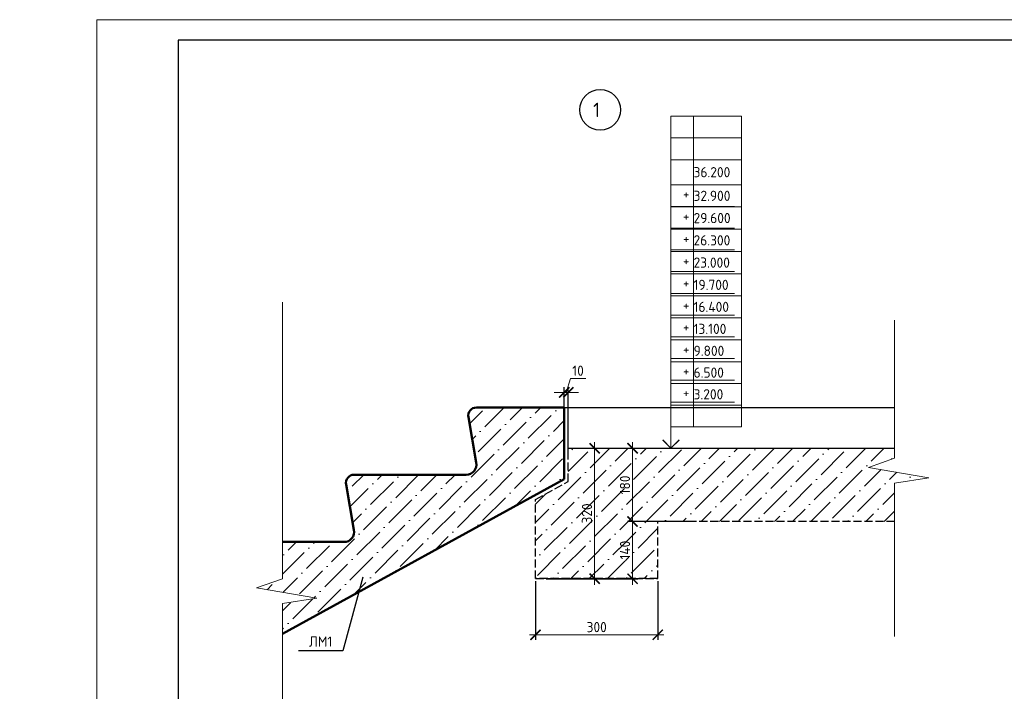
# Model space of a CAD drawing. Header units: millimetres. Extents: x 259029 to 2494469, y -731578 to -57567.
# Tile 148 of 252: x 406413 to 430579, y -496218 to -479740. Entities that reach past the tile are written whole.
import ezdxf
from ezdxf import colors
from ezdxf.entities.mleader import LeaderData, LeaderLine
from ezdxf.enums import TextEntityAlignment as Align
from ezdxf.math import Vec2, Vec3

# ---------------------------------------------------------------- set-up
doc = ezdxf.new("R2010")
doc.units = ezdxf.units.MM
doc.linetypes.add('______2', pattern=[270, 200, -70])
doc.layers.get('Defpoints').update_dxf_attribs({"color": 140})
for name, color, linetype, lineweight in [('RAZMER', 100, 'Continuous', 15), ('Standard', 7, 'Continuous', 25), ('АС-Таблицы', 7, 'Continuous', 20), ('Общий01', 7, 'Continuous', 13), ('отметки', 243, 'Continuous', 18), ('ПЛИТА', 152, 'Continuous', 35), ('РАЗРЕЗЫ', 10, 'Continuous', 60), ('Символы 0.20', 1, 'Continuous', 20), ('Тонкая', 81, 'Continuous', 20), ('ТОНКИЕ', 7, 'Continuous', 9), ('штриховка', 7, 'Continuous', 18)]:
    doc.layers.add(name, color=color, linetype=linetype, lineweight=lineweight)
doc.layers.add('ТЕКСТ 02', color=7, linetype='Continuous')
doc.layers.add('ТОЛСТЫЕ_ОСНОВНЫЕ', color=6, linetype='Continuous')
doc.styles.add('ГОСТ', font='GOST_Common.ttf')
doc.dimstyles.new('М10', dxfattribs={"dimscale": 0, "dimtxt": 2.5, "dimasz": 2.5, "dimexe": 1.25, "dimexo": 0.625, "dimtad": 1, "dimdec": 0, "dimlfac": 0.1, "dimtxsty": 'ГОСТ', "dimblk": 'ARCHTICK', "dimcen": 2.5, "dimdle": 1.5, "dimclrd": 256, "dimclre": 256, "dimclrt": 256, "dimadec": 0, "dimazin": 0, "dimtfac": 1, "dimtdec": 0, "dimtmove": 1, "dimatfit": 3, "dimfxl": 2, "dimtfill": 1, "dimlwd": -1, "dimarcsym": 0})

# ---------------------------------------------------------------- blocks, each defined once
blk = doc.blocks.new('*U7')
at = {"layer": 'ТОЛСТЫЕ_ОСНОВНЫЕ', "color": 6}
blk.add_lwpolyline([(20, 5), (589, 5), (589, 415), (20, 415)], close=True, dxfattribs=at)
at = {"layer": 'ТОНКИЕ'}
blk.add_lwpolyline([(0, 0), (594, 0), (594, 420), (0, 420)], close=True, dxfattribs=at)
blk = doc.blocks.new('_None')
blk = doc.blocks.new('*T1179')
at = {"layer": 'Defpoints', "color": 8, "linetype": 'ByBlock', "lineweight": 0, "transparency": 16777216}
for p, q in [((0, 0), (1734, 0)), ((0, 0), (0, -7624)), ((561, 0), (561, -7624)), ((1734, 0), (1734, -7624)), ((0, -533), (1734, -533)), ((0, -1067), (1734, -1067)), ((0, -1681), (1734, -1681)), ((0, -2227), (1734, -2227)), ((0, -2773), (1734, -2773)), ((0, -3319), (1734, -3319)), ((0, -3865), (1734, -3865)), ((0, -4411), (1734, -4411)), ((0, -4945), (1734, -4945)), ((0, -5491), (1734, -5491)), ((0, -6024), (1734, -6024)), ((0, -6557), (1734, -6557)), ((0, -7091), (1734, -7091)), ((0, -7624), (1734, -7624))]:
    blk.add_line(p, q, dxfattribs=at)
at = {"layer": 'АС-Таблицы', "color": 0, "transparency": 16777216, "char_height": 250, "style": 'ГОСТ'}
for s, insert, width, attachment_point in [('36.200', (561, -1374), 1173.09, 4), ('+', (461, -1781), 361.22, 3), ('32.900', (561, -1954), 1173.09, 4), ('+', (461, -2327), 361.22, 3), ('29.600', (561, -2500), 1173.09, 4), ('26.300', (561, -3046), 1173.09, 4), ('+', (461, -2873), 361.22, 3), ('+', (461, -3419), 361.22, 3), ('23.000', (561, -3592), 1173.09, 4), ('+', (461, -3965), 361.22, 3), ('19.700', (561, -4138), 1173.09, 4), ('+', (461, -4511), 361.22, 3), ('16.400', (561, -4678), 1173.09, 4), ('13.100', (561, -5218), 1173.09, 4), ('+', (461, -5045), 361.22, 3), ('+', (461, -5591), 361.22, 3), ('9.800', (561, -5757), 1173.09, 4), ('+', (461, -6124), 361.22, 3), ('6.500', (561, -6291), 1173.09, 4), ('+', (461, -6657), 361.22, 3), ('3.200', (561, -6824), 1173.09, 4)]:
    blk.add_mtext(s, dxfattribs=dict(at, insert=insert, width=width, attachment_point=attachment_point))
blk = doc.blocks.new('_ArchTick')
at = {"color": 0, "linetype": 'ByBlock', "const_width": 0.15}
blk.add_lwpolyline([(-0.5, -0.5), (0.5, 0.5)], dxfattribs=at)
blk = doc.blocks.new('*D1188')
at = {"layer": 'Defpoints', "color": 0, "lineweight": -2, "ltscale": 100, "transparency": 16777216}
for p in [(419075, -493455), (422075, -493455), (419075, -494831)]:
    blk.add_point(p, dxfattribs=at)
at = {"layer": 'RAZMER', "lineweight": -2, "ltscale": 100, "transparency": 16777216}
for p, q in [((419075, -493518), (419075, -494956)), ((422075, -493518), (422075, -494956))]:
    blk.add_line(p, q, dxfattribs=at)
at = {"layer": 'RAZMER', "ltscale": 100, "transparency": 16777216}
blk.add_line((422225, -494831), (418925, -494831), dxfattribs=at)
at = {"layer": 'RAZMER', "ltscale": 100, "transparency": 16777216, "xscale": 250, "yscale": 250, "zscale": 250, "rotation": 180}
blk.add_blockref('_ArchTick', (419075, -494831), dxfattribs=at)
at = {"layer": 'RAZMER', "ltscale": 100, "transparency": 16777216, "xscale": 250, "yscale": 250, "zscale": 250}
blk.add_blockref('_ArchTick', (422075, -494831), dxfattribs=at)
at = {"layer": 'RAZMER', "ltscale": 100, "transparency": 16777216, "insert": (420575, -494643), "char_height": 250, "attachment_point": 5, "style": 'ГОСТ', "bg_fill": 3, "box_fill_scale": 1.1, "bg_fill_color": 256, "bg_fill_true_color": 13158600, "bg_fill_transparency": 0}
blk.add_mtext('300', dxfattribs=at)
blk = doc.blocks.new('*D1189')
at = {"layer": 'Defpoints', "color": 0, "lineweight": -2, "ltscale": 100, "transparency": 16777216}
for p in [(419075, -493455), (422075, -493455), (422075, -494831)]:
    blk.add_point(p, dxfattribs=at)
at = {"layer": 'RAZMER', "lineweight": -2, "ltscale": 100, "transparency": 16777216}
for p, q in [((419075, -493518), (419075, -494956)), ((422075, -493518), (422075, -494956))]:
    blk.add_line(p, q, dxfattribs=at)
at = {"layer": 'RAZMER', "ltscale": 100, "transparency": 16777216}
blk.add_line((418925, -494831), (422225, -494831), dxfattribs=at)
at = {"layer": 'RAZMER', "ltscale": 100, "transparency": 16777216, "xscale": 250, "yscale": 250, "zscale": 250, "rotation": 180}
blk.add_blockref('_ArchTick', (419075, -494831), dxfattribs=at)
at = {"layer": 'RAZMER', "ltscale": 100, "transparency": 16777216, "xscale": 250, "yscale": 250, "zscale": 250}
blk.add_blockref('_ArchTick', (422075, -494831), dxfattribs=at)
at = {"layer": 'RAZMER', "ltscale": 100, "transparency": 16777216, "insert": (420575, -494643), "char_height": 250, "attachment_point": 5, "style": 'ГОСТ', "bg_fill": 3, "box_fill_scale": 1.1, "bg_fill_color": 256, "bg_fill_true_color": 13158600, "bg_fill_transparency": 0}
blk.add_mtext('300', dxfattribs=at)
blk = doc.blocks.new('*D1190')
at = {"layer": 'Defpoints', "color": 0, "lineweight": -2, "ltscale": 100, "transparency": 16777216}
for p in [(423027, -492053), (419269, -493455), (421456, -493455)]:
    blk.add_point(p, dxfattribs=at)
at = {"layer": 'RAZMER', "ltscale": 100, "transparency": 16777216}
blk.add_line((421456, -491903), (421456, -493605), dxfattribs=at)
at = {"layer": 'RAZMER', "lineweight": -2, "ltscale": 100, "transparency": 16777216}
for p, q in [((422965, -492053), (421331, -492053)), ((419331, -493455), (421581, -493455))]:
    blk.add_line(p, q, dxfattribs=at)
at = {"layer": 'RAZMER', "ltscale": 100, "transparency": 16777216, "xscale": 250, "yscale": 250, "zscale": 250}
for p, rotation in [((421456, -492053), 90), ((421456, -493455), 270)]:
    blk.add_blockref('_ArchTick', p, dxfattribs=dict(at, rotation=rotation))
at = {"layer": 'RAZMER', "ltscale": 100, "transparency": 16777216, "insert": (421269, -492754), "char_height": 250, "attachment_point": 5, "rotation": 90, "style": 'ГОСТ', "bg_fill": 3, "box_fill_scale": 1.1, "bg_fill_color": 256, "bg_fill_true_color": 13158600, "bg_fill_transparency": 0}
blk.add_mtext('140', dxfattribs=at)
blk = doc.blocks.new('*D1191')
at = {"layer": 'Defpoints', "color": 0, "lineweight": -2, "ltscale": 100, "transparency": 16777216}
for p in [(419878, -490255), (419878, -493455), (420524, -493455)]:
    blk.add_point(p, dxfattribs=at)
at = {"layer": 'RAZMER', "lineweight": -2, "ltscale": 100, "transparency": 16777216}
for p, q in [((419940, -490255), (420649, -490255)), ((419940, -493455), (420649, -493455))]:
    blk.add_line(p, q, dxfattribs=at)
at = {"layer": 'RAZMER', "ltscale": 100, "transparency": 16777216}
blk.add_line((420524, -490105), (420524, -493605), dxfattribs=at)
at = {"layer": 'RAZMER', "ltscale": 100, "transparency": 16777216, "xscale": 250, "yscale": 250, "zscale": 250}
for p, rotation in [((420524, -490255), 90), ((420524, -493455), 270)]:
    blk.add_blockref('_ArchTick', p, dxfattribs=dict(at, rotation=rotation))
at = {"layer": 'RAZMER', "ltscale": 100, "transparency": 16777216, "insert": (420336, -491855), "char_height": 250, "attachment_point": 5, "rotation": 90, "style": 'ГОСТ', "bg_fill": 3, "box_fill_scale": 1.1, "bg_fill_color": 256, "bg_fill_true_color": 13158600, "bg_fill_transparency": 0}
blk.add_mtext('320', dxfattribs=at)
blk = doc.blocks.new('*D1192')
at = {"layer": 'Defpoints', "color": 0, "lineweight": -2, "transparency": 16777216}
for p in [(420524, -490255), (421456, -490255), (423027, -492053)]:
    blk.add_point(p, dxfattribs=at)
at = {"layer": 'RAZMER', "lineweight": -2, "transparency": 16777216}
for p, q in [((420586, -490255), (421581, -490255)), ((422965, -492053), (421331, -492053))]:
    blk.add_line(p, q, dxfattribs=at)
at = {"layer": 'RAZMER', "transparency": 16777216}
blk.add_line((421456, -492203), (421456, -490105), dxfattribs=at)
at = {"layer": 'RAZMER', "transparency": 16777216, "xscale": 250, "yscale": 250, "zscale": 250}
for p, rotation in [((421456, -490255), 90), ((421456, -492053), 270)]:
    blk.add_blockref('_ArchTick', p, dxfattribs=dict(at, rotation=rotation))
at = {"layer": 'RAZMER', "transparency": 16777216, "insert": (421269, -491154), "char_height": 250, "attachment_point": 5, "rotation": 90, "style": 'ГОСТ', "bg_fill": 3, "box_fill_scale": 1.1, "bg_fill_color": 256, "bg_fill_true_color": 13158600, "bg_fill_transparency": 0}
blk.add_mtext('180', dxfattribs=at)
blk = doc.blocks.new('*D1193')
at = {"layer": 'Defpoints', "color": 0, "lineweight": -2, "ltscale": 100, "transparency": 16777216}
for p in [(419778, -488884), (419778, -490389), (419878, -490389)]:
    blk.add_point(p, dxfattribs=at)
at = {"layer": 'RAZMER', "ltscale": 100, "transparency": 16777216}
for p, q in [((419828, -488884), (419931, -488540)), ((419931, -488540), (420306, -488540)), ((419778, -488884), (419528, -488884)), ((419878, -488884), (419778, -488884)), ((419878, -488884), (419778, -488884)), ((419878, -488884), (420128, -488884))]:
    blk.add_line(p, q, dxfattribs=at)
at = {"layer": 'RAZMER', "lineweight": -2, "ltscale": 100, "transparency": 16777216}
for p, q in [((419778, -490326), (419778, -488759)), ((419878, -490326), (419878, -488759))]:
    blk.add_line(p, q, dxfattribs=at)
at = {"layer": 'RAZMER', "ltscale": 100, "transparency": 16777216, "xscale": 250, "yscale": 250, "zscale": 250}
blk.add_blockref('_ArchTick', (419778, -488884), dxfattribs=at)
at = {"layer": 'RAZMER', "ltscale": 100, "transparency": 16777216, "xscale": 250, "yscale": 250, "zscale": 250, "rotation": 180}
blk.add_blockref('_ArchTick', (419878, -488884), dxfattribs=at)
at = {"layer": 'RAZMER', "ltscale": 100, "transparency": 16777216, "insert": (420118, -488353), "char_height": 250, "attachment_point": 5, "style": 'ГОСТ', "bg_fill": 3, "box_fill_scale": 1.1, "bg_fill_color": 256, "bg_fill_true_color": 13158600, "bg_fill_transparency": 0}
blk.add_mtext('10', dxfattribs=at)

msp = doc.modelspace()

# ---------------------------------------------------------------- linework, layer by layer
at = {"layer": 'RAZMER', "color": 30, "ltscale": 100}
for p, q in [((422395.6, -489652.4, 0), (422395.6, -483788.4, 0)), ((423958.1, -483788.4, 0), (422395.6, -483788.4, 0)), ((423958.1, -484321.7, 0), (422395.6, -484321.7, 0)), ((423958.1, -484855, 0), (422395.6, -484855, 0)), ((423958.1, -485388.4, 0), (422395.6, -485388.4, 0)), ((423958.1, -485921.7, 0), (422395.6, -485921.7, 0)), ((423958.1, -486455, 0), (422395.6, -486455, 0)), ((423958.1, -486988.4, 0), (422395.6, -486988.4, 0)), ((423958.1, -487521.7, 0), (422395.6, -487521.7, 0)), ((423958.1, -488055, 0), (422395.6, -488055, 0)), ((423958.1, -488588.4, 0), (422395.6, -488588.4, 0)), ((423958.1, -489121.7, 0), (422395.6, -489121.7, 0)), ((422395.6, -489805, 0), (422395.6, -489205, 0))]:
    msp.add_line(p, q, dxfattribs=at)
at = {"layer": 'RAZMER'}
msp.add_line((422395.6, -489649.7, 0), (422395.6, -490249.7, 0), dxfattribs=at)
at = {"layer": 'Standard', "color": 5, "linetype": 'Continuous', "lineweight": 50, "transparency": 33554687}
for p, q in [((417621.2, -489254.5, 0), (419777.5, -489252.8, 0)), ((419777.5, -489254.5, 0), (418016.3, -489254.5, 0)), ((419777.5, -489254.5, 0), (419777.5, -491011.7, 0)), ((417617.5, -490605.5, 0), (417425.1, -489493.7, 0)), ((412867.1, -494810.7, 0), (419777.5, -491011.7, 0)), ((414621.2, -490904.5, 0), (417372.3, -490904.5, 0)), ((414617.5, -492255.5, 0), (414425.1, -491143.7, 0)), ((412867.1, -492554.5, 0), (414372.3, -492554.5, 0))]:
    msp.add_line(p, q, dxfattribs=at)
at = {"layer": 'Standard', "color": 7, "linetype": '______2', "lineweight": 30}
for p, q in [((419877.5, -491070.9, 0), (419877.5, -490252.4, 0)), ((419075.1, -491512, 0), (419877.5, -491070.9, 0)), ((419075.1, -493452.8, 0), (419075.1, -491512, 0)), ((422075.1, -493452.8, 0), (422075.1, -492052.8, 0)), ((427884, -492052.8, 0), (422075.1, -492052.8, 0)), ((419075.1, -493452.8, 0), (419075.1, -492502.8, 0)), ((422075.1, -493452.8, 0), (419075.1, -493452.8, 0)), ((422075.1, -493452.8, 0), (419075.1, -493452.8, 0)), ((419075.1, -493452.8, 0), (422075.1, -493452.8, 0)), ((422075.1, -493452.8, 0), (419075.1, -493452.8, 0))]:
    msp.add_line(p, q, dxfattribs=at)
at = {"layer": 'Standard', "color": 5, "linetype": 'Continuous', "lineweight": 50, "transparency": 33554687}
for centre, radius, start, end in [((417621.2, -489454.5, 0), 200, 90, 191.30993), ((417372.3, -490654.5, 0), 250, 270, 11.30993), ((414621.2, -491104.5, 0), 200, 90, 191.30993), ((414372.3, -492304.5, 0), 250, 270, 11.30993)]:
    msp.add_arc(centre, radius, start, end, dxfattribs=at)
at = {"layer": 'Общий01', "color": 7, "linetype": 'Continuous', "lineweight": 25}
msp.add_line((419777.5, -489252.8, 0), (427884, -489252.8, 0), dxfattribs=at)
at = {"layer": 'отметки', "linetype": 'Continuous', "lineweight": 25, "ltscale": 100, "elevation": 0}
for points in [[(422595.6, -490049.7), (422395.6, -490249.7), (422195.6, -490049.7)], [(422595.6, -490052.4), (422395.6, -490252.4), (422195.6, -490052.4)]]:
    msp.add_lwpolyline(points, dxfattribs=at)
at = {"layer": 'ПЛИТА', "color": 0, "lineweight": 0}
msp.add_line((419777.5, -489752.8, 0), (419777.5, -489252.8, 0), dxfattribs=at)
at = {"layer": 'ПЛИТА', "color": 0, "lineweight": 30}
msp.add_line((419877.5, -490252.4, 0), (427884, -490252.4, 0), dxfattribs=at)
at = {"layer": 'РАЗРЕЗЫ', "color": 5, "lineweight": 35}
for q in [(419777.5, -489254.5, 0), (419777.5, -491011.7, 0)]:
    msp.add_line((419777.5, -491011.7, 0), q, dxfattribs=at)
at = {"layer": 'ТЕКСТ 02', "color": 5, "lineweight": 30}
msp.add_circle((420659.8, -481952.4), 500, dxfattribs=at)
at = {"layer": 'Тонкая', "color": 30, "lineweight": 25, "ltscale": 100}
for p, q in [((414837.7, -493415.8, 0), (414342.5, -495222.9, 0)), ((414342.5, -495222.9, 0), (413254.6, -495222.9, 0))]:
    msp.add_line(p, q, dxfattribs=at)
at = {"layer": 'Тонкая', "color": 30, "linetype": 'ByBlock', "ltscale": 75, "elevation": 0}
for points in [[(412867.1, -497829.9), (412867.1, -494064.9), (413708.3, -493933.5), (412228.5, -493680.9), (412867.1, -493454.9), (412867.1, -486672)], [(427884, -494874.9), (427884, -491109.9), (428725.2, -490978.5), (427245.4, -490725.9), (427884, -490499.9), (427884, -487108.4)]]:
    msp.add_lwpolyline(points, dxfattribs=at)

# ---------------------------------------------------------------- block references
at = {"xscale": 100, "yscale": 100, "zscale": 100}
msp.add_blockref('*U7', (408306.5, -521740.3), dxfattribs=at)
msp.add_blockref('*T1179', (422392.2, -482107.4))

# ---------------------------------------------------------------- texts
at = {"layer": 'ТЕКСТ 02', "color": 5, "lineweight": 30, "style": 'ГОСТ'}
msp.add_text('1', height=350, dxfattribs=at).set_placement((420572.4, -481952.4), align=Align.MIDDLE_CENTER)
at = {"layer": 'Тонкая', "color": 30, "lineweight": 25, "ltscale": 100, "style": 'ГОСТ'}
msp.add_text('ЛМ1', height=250, dxfattribs=at).set_placement((413798.5, -495122.9, 0), align=Align.CENTER)

# ---------------------------------------------------------------- leaders
at = {"layer": 'Символы 0.20'}
ml = msp.add_multileader_mtext('Standard', dxfattribs=at)
ml.set_content('7(л.6)', color=256, style='ГОСТ')
ml.set_leader_properties(color=256, linetype='ByLayer', lineweight=-1)
ml.set_arrow_properties(name='NONE')
ml.build(insert=Vec2(0, 0))
ml.multileader.update_dxf_attribs({"text_left_attachment_type": 6, "text_right_attachment_type": 6, "dogleg_length": 0.25, "arrow_head_size": 200, "scale": 100})
ctx = ml.context
ctx.base_point, ctx.scale, ctx.char_height, ctx.arrow_head_size, ctx.landing_gap_size, ctx.plane_origin = Vec3(357015.2, -489916.1), 100, 250, 200, 25, Vec3(358229.3, -492050.6)
ctx.left_attachment, ctx.right_attachment = 6, 6
notes = []
notes.append((ctx, [(0, (1, 1, 0), (356990.2, -489916.1), (1, 0), 25, [(0, [(356918.4, -490595.5)], 0, [])])]))
ctx.mtext.insert, ctx.mtext.width, ctx.mtext.flow_direction = Vec3(357040.2, -489616.1), 792.21, 5
ml = msp.add_multileader_mtext('Standard', dxfattribs=at)
ml.set_content('7(л.6)', color=256, style='ГОСТ')
ml.set_leader_properties(color=256, linetype='ByLayer', lineweight=-1)
ml.set_arrow_properties(name='NONE')
ml.build(insert=Vec2(0, 0))
ml.multileader.update_dxf_attribs({"text_left_attachment_type": 6, "text_right_attachment_type": 6, "dogleg_length": 0.25, "arrow_head_size": 200, "scale": 100})
ctx = ml.context
ctx.base_point, ctx.scale, ctx.char_height, ctx.arrow_head_size, ctx.landing_gap_size, ctx.plane_origin = Vec3(375956.2, -489916.1), 100, 250, 200, 25, Vec3(377170.4, -492050.6)
ctx.left_attachment, ctx.right_attachment = 6, 6
notes.append((ctx, [(0, (1, 1, 0), (375931.2, -489916.1), (1, 0), 25, [(0, [(375859.4, -490595.5)], 0, [])])]))
ctx.mtext.insert, ctx.mtext.width, ctx.mtext.flow_direction = Vec3(375981.2, -489616.1), 792.21, 5
ml = msp.add_multileader_mtext('Standard', dxfattribs=at)
ml.set_content('9(л.9)', color=256, style='ГОСТ')
ml.set_leader_properties(color=256, linetype='ByLayer', lineweight=-1)
ml.set_arrow_properties(name='NONE')
ml.build(insert=Vec2(0, 0))
ml.multileader.update_dxf_attribs({"text_left_attachment_type": 6, "text_right_attachment_type": 6, "dogleg_length": 0.25, "arrow_head_size": 200, "scale": 100})
ctx = ml.context
ctx.base_point, ctx.scale, ctx.char_height, ctx.arrow_head_size, ctx.landing_gap_size, ctx.plane_origin = Vec3(355481.1, -490759.8), 100, 250, 200, 25, Vec3(356695.2, -492894.3)
ctx.left_attachment, ctx.right_attachment = 6, 6
notes.append((ctx, [(0, (1, 1, 0), (355456.1, -490759.8), (1, 0), 25, [(0, [(355384.3, -491439.2)], 0, [])])]))
ctx.mtext.insert, ctx.mtext.width, ctx.mtext.flow_direction = Vec3(355506.1, -490459.8), 792.21, 5
ml = msp.add_multileader_mtext('Standard', dxfattribs=at)
ml.set_content('9(л.9)', color=256, style='ГОСТ')
ml.set_leader_properties(color=256, linetype='ByLayer', lineweight=-1)
ml.set_arrow_properties(name='NONE')
ml.build(insert=Vec2(0, 0))
ml.multileader.update_dxf_attribs({"text_left_attachment_type": 6, "text_right_attachment_type": 6, "dogleg_length": 0.25, "arrow_head_size": 200, "scale": 100})
ctx = ml.context
ctx.base_point, ctx.scale, ctx.char_height, ctx.arrow_head_size, ctx.landing_gap_size, ctx.plane_origin = Vec3(375077.2, -493344.2), 100, 250, 200, 25, Vec3(372721.7, -495065.3)
ctx.left_attachment, ctx.right_attachment = 6, 6
notes.append((ctx, [(1, (1, 1, 0), (375052.2, -493344.2), (1, 0), 25, [(0, [(374529.4, -493680)], 0, [])])]))
ctx.mtext.insert, ctx.mtext.width, ctx.mtext.flow_direction = Vec3(375102.2, -493044.2), 792.21, 5
ml = msp.add_multileader_mtext('Standard', dxfattribs=at)
ml.set_content('8(л.6)', color=256, style='ГОСТ')
ml.set_leader_properties(color=256, linetype='ByLayer', lineweight=-1)
ml.set_arrow_properties(name='NONE')
ml.build(insert=Vec2(0, 0))
ml.multileader.update_dxf_attribs({"text_left_attachment_type": 6, "text_right_attachment_type": 6, "dogleg_length": 0.25, "arrow_head_size": 200, "scale": 100})
ctx = ml.context
ctx.base_point, ctx.scale, ctx.char_height, ctx.arrow_head_size, ctx.landing_gap_size, ctx.plane_origin = Vec3(354934.2, -493970.7), 100, 250, 200, 25, Vec3(355418.5, -494272.5)
ctx.left_attachment, ctx.right_attachment = 6, 6
notes.append((ctx, [(0, (1, 1, 0), (354909.2, -493970.7), (1, 0), 25, [(0, [(354235.4, -493382.7)], 0, [])])]))
ctx.mtext.insert, ctx.mtext.width, ctx.mtext.defined_height, ctx.mtext.flow_direction = Vec3(354959.2, -493670.7), 1094.387, 742.8, 5
ml = msp.add_multileader_mtext('Standard', dxfattribs=at)
ml.set_content('по7(л.6)', color=256, style='ГОСТ')
ml.set_leader_properties(color=256, linetype='ByLayer', lineweight=-1)
ml.set_arrow_properties(name='NONE')
ml.build(insert=Vec2(0, 0))
ml.multileader.update_dxf_attribs({"text_left_attachment_type": 6, "text_right_attachment_type": 6, "dogleg_length": 0.25, "arrow_head_size": 200, "scale": 100})
ctx = ml.context
ctx.base_point, ctx.scale, ctx.char_height, ctx.arrow_head_size, ctx.landing_gap_size, ctx.plane_origin = Vec3(371479.9, -494594.7), 100, 250, 200, 25, Vec3(374210.6, -494272.5)
ctx.left_attachment, ctx.right_attachment = 6, 6
notes.append((ctx, [(1, (1, 1, 0), (372654.9, -494594.7), (-1, 0), 25, [(0, [(372844.5, -493531.7)], 0, [])])]))
ctx.mtext.insert, ctx.mtext.width, ctx.mtext.defined_height, ctx.mtext.flow_direction = Vec3(371504.9, -494294.7), 1094.387, 742.8, 5
ml = msp.add_multileader_mtext('Standard', dxfattribs=at)
ml.set_content('по 8 2(л.6)', color=256, style='ГОСТ')
ml.set_leader_properties(color=256, linetype='ByLayer', lineweight=-1)
ml.set_arrow_properties(name='NONE')
ml.build(insert=Vec2(0, 0))
ml.multileader.update_dxf_attribs({"text_left_attachment_type": 6, "text_right_attachment_type": 6, "dogleg_length": 0.25, "arrow_head_size": 200, "scale": 100})
ctx = ml.context
ctx.base_point, ctx.scale, ctx.char_height, ctx.arrow_head_size, ctx.landing_gap_size, ctx.plane_origin = Vec3(375784.2, -494143.4), 100, 250, 200, 25, Vec3(376998.4, -496277.9)
ctx.left_attachment, ctx.right_attachment = 6, 6
notes.append((ctx, [(0, (1, 1, 0), (375759.2, -494143.4), (1, 0), 25, [(0, [(375687.4, -494822.8)], 0, [])])]))
ctx.mtext.insert, ctx.mtext.width, ctx.mtext.flow_direction = Vec3(375809.2, -493843.4), 792.21, 5
ml = msp.add_multileader_mtext('Standard', dxfattribs=at)
ml.set_content('1(л.6)', color=256, style='ГОСТ')
ml.set_leader_properties(color=256, linetype='ByLayer', lineweight=-1)
ml.set_arrow_properties(name='NONE')
ml.build(insert=Vec2(0, 0))
ml.multileader.update_dxf_attribs({"text_left_attachment_type": 6, "text_right_attachment_type": 6, "dogleg_length": 0.25, "arrow_head_size": 200, "scale": 100})
ctx = ml.context
ctx.base_point, ctx.scale, ctx.char_height, ctx.arrow_head_size, ctx.landing_gap_size, ctx.plane_origin = Vec3(357194.3, -494310.4), 100, 250, 200, 25, Vec3(358408.5, -496444.9)
ctx.left_attachment, ctx.right_attachment = 6, 6
notes.append((ctx, [(0, (1, 1, 0), (357169.3, -494310.4), (1, 0), 25, [(0, [(357097.5, -494989.8)], 0, [])])]))
ctx.mtext.insert, ctx.mtext.width, ctx.mtext.flow_direction = Vec3(357219.3, -494010.4), 792.21, 5
for ctx, leaders in notes:
    for number, flags, end, landing, length, lines in leaders:
        leader = LeaderData()
        leader.index, (leader.has_last_leader_line, leader.has_dogleg_vector, leader.attachment_direction) = number, flags
        leader.last_leader_point, leader.dogleg_vector, leader.dogleg_length = Vec3(end), Vec3(landing), length
        for number, points, colour, breaks in lines:
            line = LeaderLine()
            line.index, line.vertices, line.color, line.breaks = number, Vec3.list(points), colors.encode_raw_color(colour), breaks
            leader.lines.append(line)
        ctx.leaders.append(leader)

# ---------------------------------------------------------------- next in the draw order: dimensions: what is measured, and where the dimension line sits
at = {"layer": 'RAZMER', "color": 30, "ltscale": 100}
dim = msp.add_linear_dim(base=(419075.1, -494831, 0), p1=(422075.1, -493455, 0), p2=(419075.1, -493455, 0), angle=180, dimstyle='М10', override={"dimscale": 100, "dimtix": 0, "dimtofl": 1, "dimtmove": 1, "dimatfit": 3}, dxfattribs=at)
dim.commit()
dim.dimension.update_dxf_attribs({"geometry": '*D1188', "text_midpoint": (420575.1, -494643.5, 0)})

# ---------------------------------------------------------------- next in the draw order: dimensions: what is measured, and where the dimension line sits
dim = msp.add_linear_dim(base=(422075.1, -494831, 0), p1=(419075.1, -493455, 0), p2=(422075.1, -493455, 0), dimstyle='М10', override={"dimscale": 100, "dimtix": 0, "dimtofl": 1, "dimtmove": 1, "dimatfit": 3}, dxfattribs=at)
dim.commit()
dim.dimension.update_dxf_attribs({"geometry": '*D1189', "text_midpoint": (420575.1, -494643.5, 0)})

# ---------------------------------------------------------------- next in the draw order: dimensions: what is measured, and where the dimension line sits
dim = msp.add_linear_dim(base=(421456.4, -493455, 0), p1=(423027.1, -492052.8, 0), p2=(419269, -493455, 0), angle=90, dimstyle='М10', override={"dimscale": 100}, dxfattribs=at)
dim.commit()
dim.dimension.update_dxf_attribs({"geometry": '*D1190', "text_midpoint": (421268.9, -492753.9, 0)})

# ---------------------------------------------------------------- next in the draw order: dimensions: what is measured, and where the dimension line sits
dim = msp.add_linear_dim(base=(420523.9, -493455, 0), p1=(419877.5, -490255, 0), p2=(419877.5, -493455, 0), angle=90, dimstyle='М10', override={"dimscale": 100}, dxfattribs=at)
dim.commit()
dim.dimension.update_dxf_attribs({"geometry": '*D1191', "text_midpoint": (420336.4, -491855, 0)})

# ---------------------------------------------------------------- next in the draw order: dimensions: what is measured, and where the dimension line sits
dim = msp.add_linear_dim(base=(419777.5, -488883.9, 0), p1=(419877.5, -490388.8, 0), p2=(419777.5, -490388.8, 0), dimstyle='М10', override={"dimscale": 100, "dimtix": 0, "dimtofl": 1, "dimtmove": 1, "dimatfit": 3}, dxfattribs=at)
dim.commit()
dim.dimension.update_dxf_attribs({"geometry": '*D1193', "text_midpoint": (419993.2, -488352.7, 0)})
at = {"layer": 'RAZMER', "color": 0}
dim = msp.add_linear_dim(base=(421456.4, -490255, 0), p1=(423027.1, -492052.8, 0), p2=(420523.9, -490255, 0), angle=90, dimstyle='М10', override={"dimscale": 100, "dimtix": 0, "dimtofl": 1, "dimtmove": 1, "dimatfit": 3}, dxfattribs=at)
dim.commit()
dim.dimension.update_dxf_attribs({"geometry": '*D1192', "text_midpoint": (421268.9, -491153.9, 0)})

# ---------------------------------------------------------------- next in the draw order: hatches: boundary and pattern name
at = {"layer": 'штриховка', "ltscale": 100}
h = msp.add_hatch(dxfattribs=at)
h.set_pattern_fill('ANSI36', color=256, scale=100)
h.set_pattern_definition([(45, (-47908.78, -22418.6), (168.3798, 617.39261), [793.75, -158.75, 0, -158.75])])
h.paths.add_polyline_path([(419777.5, -491011.7), (419777.5, -489254.5), (418016.3, -489254.5), (417621.2, -489254.5, 0.4732848), (417425.1, -489493.7), (417617.5, -490605.5, -0.4732848), (417372.3, -490904.5), (414621.2, -490904.5, 0.4732848), (414425.1, -491143.7), (414617.5, -492255.5, -0.4732848), (414372.3, -492554.5), (412867.1, -492554.5), (412867.1, -493454.9), (412228.5, -493680.9), (413708.3, -493933.5), (412867.1, -494064.9), (412867.1, -494810.7)])
h.paths.add_polyline_path([(419877.5, -490252.4), (419877.5, -491070.9), (419075.1, -491512), (419075.1, -493452.8), (422075.1, -493452.8), (422075.1, -492052.8), (427884, -492052.8), (427884, -491109.9), (428725.2, -490978.5), (427245.4, -490725.9), (427884, -490499.9), (427884, -490252.4)])
h.paths.add_polyline_path([(421532.2, -493066.4), (421532.2, -492441.4), (420981.1, -492441.4), (420981.1, -493066.4)], flags=24)
h.paths.add_polyline_path([(420599.7, -492180), (420599.7, -491530), (420048.5, -491530), (420048.5, -492180)], flags=24)
h.paths.add_polyline_path([(421532.2, -491453.9), (421532.2, -490853.9), (420981.1, -490853.9), (420981.1, -491453.9)], flags=24)

doc.saveas('drawing.dxf')
